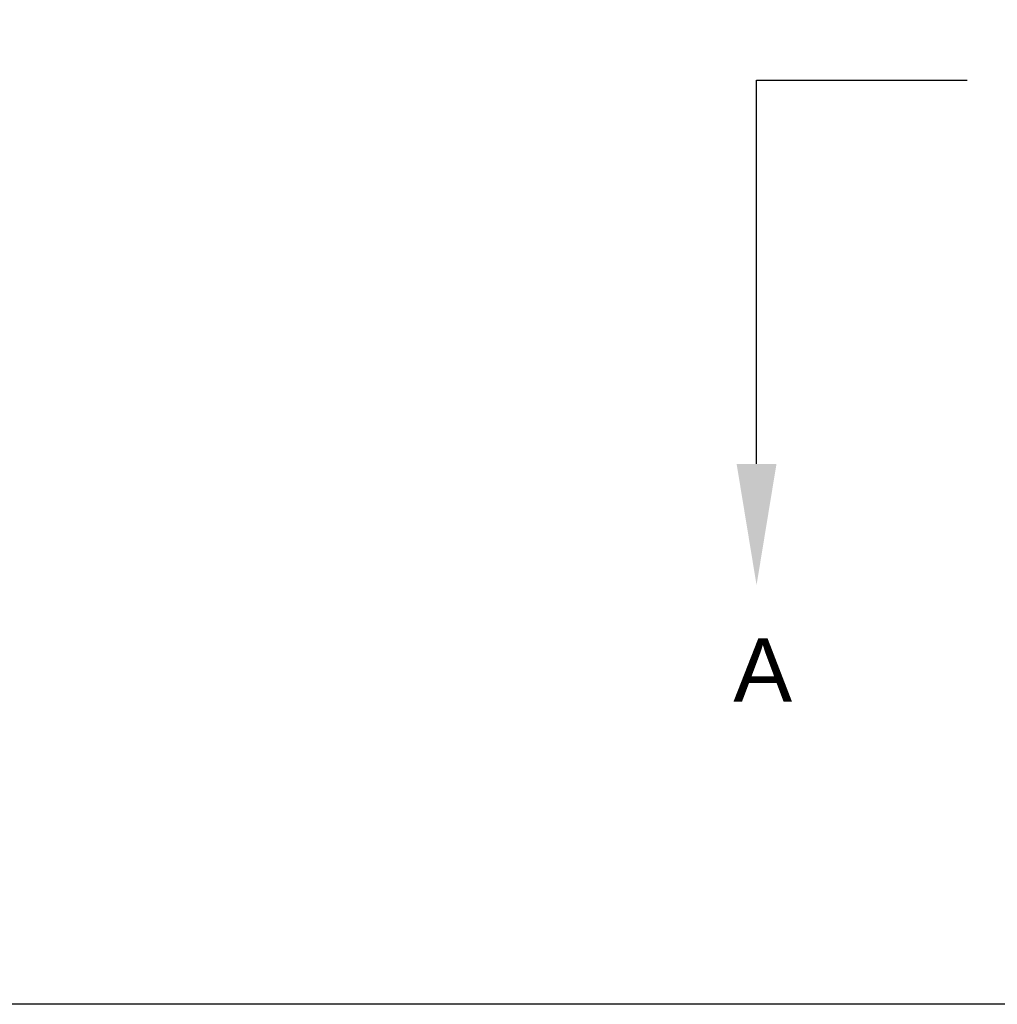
# Model space of a CAD drawing. Header units: inches. Extents: x 170 to 284, y 215 to 248.
# Tile 4 of 195: x 176.1 to 177.55, y 219.91 to 221.38. Entities that reach past the tile are written whole.
import ezdxf
from ezdxf import colors
from ezdxf.entities.mleader import LeaderData, LeaderLine
from ezdxf.math import Vec2, Vec3

# ---------------------------------------------------------------- set-up
doc = ezdxf.new("R2010")
doc.units = ezdxf.units.IN
doc.header["$LTSCALE"] = 0.25
doc.header["$MEASUREMENT"] = 0
doc.linetypes.add('CENTER', pattern=[2, 1.25, -0.25, 0.25, -0.25])
doc.layers.add('LH BENCH MOUNT', color=7, linetype='Continuous')
doc.layers.add('SECTION CUTS', color=6, linetype='CENTER')
doc.styles.add('ARIAL', font='arial.ttf', dxfattribs={"height": 0.09375})
doc.styles.get("Standard").update_dxf_attribs({"font": 'romans.shx'})

msp = doc.modelspace()

# ---------------------------------------------------------------- linework, layer by layer
at = {"layer": 'LH BENCH MOUNT'}
msp.add_line((183.78239, 219.91325), (176.04624, 219.91325), dxfattribs=at)
at = {"layer": 'SECTION CUTS'}
msp.add_line((177.19144, 221.28506), (182.6108, 221.28506), dxfattribs=at)

# ---------------------------------------------------------------- texts
at = {"layer": 'SECTION CUTS', "style": 'ARIAL'}
msp.add_text('A', height=0.09375, dxfattribs=at).set_placement((177.15696, 220.36263))

# ---------------------------------------------------------------- leaders
at = {"layer": 'SECTION CUTS'}
ml = msp.add_multileader_mtext('Standard', dxfattribs=at)
ml.set_content('', color=256)
ml.set_leader_properties()
ml.build(insert=Vec2(0, 0))
ml.multileader.update_dxf_attribs({"dogleg_length": 0, "arrow_head_size": 0.18})
ctx = ml.context
ctx.base_point, ctx.char_height, ctx.arrow_head_size, ctx.landing_gap_size, ctx.plane_origin = Vec3(177.19144, 221.28506), 0.18, 0.18, 0, Vec3(177.19144, 220.53554)
notes = []
notes.append((ctx, [(0, (1, 1, 0), (177.19144, 221.28506), (1, 0), 0, [(0, [(177.19144, 220.53554)], 0, [])])]))
ctx.mtext.insert, ctx.mtext.flow_direction = Vec3(177.19144, 221.37506), 5
for ctx, leaders in notes:
    for number, flags, end, landing, length, lines in leaders:
        leader = LeaderData()
        leader.index, (leader.has_last_leader_line, leader.has_dogleg_vector, leader.attachment_direction) = number, flags
        leader.last_leader_point, leader.dogleg_vector, leader.dogleg_length = Vec3(end), Vec3(landing), length
        for number, points, colour, breaks in lines:
            line = LeaderLine()
            line.index, line.vertices, line.color, line.breaks = number, Vec3.list(points), colors.encode_raw_color(colour), breaks
            leader.lines.append(line)
        ctx.leaders.append(leader)

doc.saveas('drawing.dxf')
